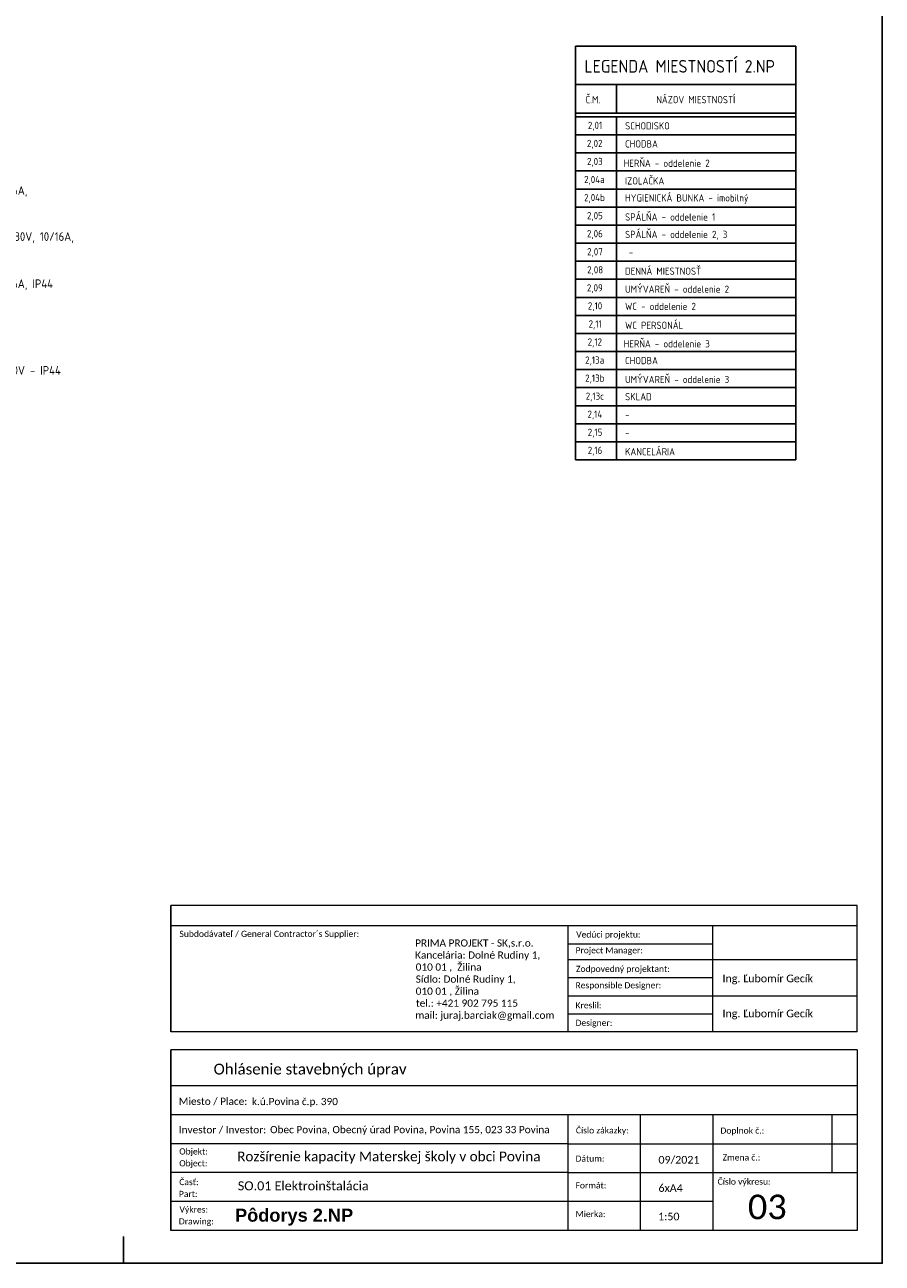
# Model space of a CAD drawing. Header units: millimetres. Extents: x 15895 to 58613, y -11754 to 79916.
# Tile 6 of 21: x 35526 to 47395, y -11754 to 5395. Entities that reach past the tile are written whole.
import ezdxf
from ezdxf.enums import TextEntityAlignment as Align

# ---------------------------------------------------------------- set-up
doc = ezdxf.new("R2010")
doc.units = ezdxf.units.MM
doc.layers.get('0').update_dxf_attribs({"linetype": 'CONTINUOUS'})
doc.layers.add('EL_POPIS', color=7, linetype='CONTINUOUS', lineweight=25)
doc.layers.add('popis 025', color=41, linetype='CONTINUOUS', lineweight=20)
doc.layers.add('Rozpiska', color=7, linetype='CONTINUOUS')
doc.styles.add('Arial_B', font='arialbd.ttf', dxfattribs={"height": 2.536891})
doc.styles.add('Calibri', font='calibri.ttf', dxfattribs={"height": 1.701113})
doc.styles.add('Calibri_1', font='calibri.ttf', dxfattribs={"height": 2.126391})
doc.styles.add('Calibri_2', font='calibri.ttf', dxfattribs={"height": 6.804452})
doc.styles.add('Calibri_3', font='calibri.ttf', dxfattribs={"height": 1.871224})
doc.styles.add('Calibri_4', font='calibri.ttf', dxfattribs={"height": 2.721781})
doc.styles.add('Calibri_7', font='calibri.ttf', dxfattribs={"height": 3.5})
doc.styles.add('ISOCP', font='isocp.shx')
doc.styles.get("Standard").update_dxf_attribs({"font": 'isocp.shx'})

msp = doc.modelspace()

# ---------------------------------------------------------------- linework, layer by layer
for p, q in [((37550, -8550), (37550, -6800)), ((37550, -11300), (37550, -8800)), ((36895, -11383), (36895, -11754))]:
    msp.add_line(p, q)
msp.add_lwpolyline([(47395, 17946), (15895, 17946), (15895, -11754), (47395, -11754)], close=True)
at = {"layer": 'popis 025', "color": 7}
for p, q in [((47050, -6800), (37550, -6800)), ((47050, -8550), (47050, -6800)), ((47050, -7081), (37550, -7081)), ((43050, -8550), (43050, -7081)), ((45050, -8550), (45050, -7081)), ((43050, -7331), (45050, -7331)), ((43050, -7550), (47050, -7550)), ((43050, -7800), (45050, -7800)), ((43050, -8050), (47050, -8050)), ((43050, -8300), (45050, -8300)), ((47050, -8550), (37550, -8550)), ((47050, -8800), (37550, -8800)), ((47050, -8800), (47050, -11300)), ((47050, -9300), (37550, -9300)), ((47050, -9700), (37550, -9700)), ((43050, -11300), (43050, -9700)), ((44050, -11300), (44050, -9700)), ((45050, -9700), (45050, -11300)), ((46700, -9700), (46700, -10500)), ((43050, -10100), (37550, -10100)), ((43050, -10100), (47050, -10100)), ((43050, -10500), (37550, -10500)), ((43050, -10500), (47050, -10500)), ((45050, -10900), (37550, -10900)), ((47050, -11300), (37550, -11300))]:
    msp.add_line(p, q, dxfattribs=at)
at = {"layer": 'Rozpiska', "linetype": 'Continuous'}
for p, q in [((43150, 5098), (46200, 5098)), ((43150, 5098), (43150, 4570)), ((46200, 5098), (46200, 4570)), ((43715, 4570), (46200, 4570)), ((43150, 4170), (43150, 4120)), ((43715, 4120), (46200, 4120)), ((46200, 4170), (46200, 4120)), ((43150, -630), (43715, -630))]:
    msp.add_line(p, q, dxfattribs=at)
at = {"layer": 'Rozpiska', "linetype": 'ByBlock'}
for p, q in [((43150, 4570), (43715, 4570)), ((43150, 4570), (43150, 4170)), ((43715, 4570), (43715, 4170)), ((46200, 4570), (46200, 4170)), ((43150, 4170), (46200, 4170)), ((43150, 4120), (43715, 4120)), ((43150, 4120), (43150, -630)), ((43715, 4120), (43715, -630)), ((46200, 4120), (46200, -630)), ((43150, 3870), (46200, 3870)), ((43150, 3620), (46200, 3620)), ((43150, 3370), (46200, 3370)), ((43150, 3120), (46200, 3120)), ((43150, 2870), (46200, 2870)), ((43150, 2620), (46200, 2620)), ((43150, 2370), (46200, 2370)), ((43150, 2120), (46200, 2120)), ((43150, 1870), (46200, 1870)), ((43150, 1620), (46200, 1620)), ((43150, 1370), (46200, 1370)), ((43150, 1120), (46200, 1120)), ((43150, 870), (46200, 870)), ((43150, 620), (46200, 620)), ((43150, 370), (46200, 370)), ((43150, 120), (46200, 120)), ((43150, -130), (46200, -130)), ((43150, -380), (46200, -380)), ((43715, -630), (46200, -630))]:
    msp.add_line(p, q, dxfattribs=at)

# ---------------------------------------------------------------- texts
at = {"layer": 'EL_POPIS', "linetype": 'Continuous', "style": 'ISOCP'}
for s, p in [('ZÁSUVKA 2P+PE, ZAPUSTENÁ JEDNODUCHÁ , 230V, 10/16A,', (31529, 3040)), ('ZÁSUVKA 2P+PE, S VYŠŠÍM KRYTÍM IP44, NA POVRCH, 230V, 10/16A,', (31502, 2402)), ('ZÁSUVKA 2P+PE, ZAPUSTENÁ JEDNODUCHÁ , 230V, 10/16A, IP44', (31529, 1749)), ('Nástenná zásuvka - IZVZ 1653 - 16A - 5-pól - 400V+230V - IP44', (31525, 549))]:
    msp.add_text(s, height=120, dxfattribs=at).set_placement(p)
msp.add_text('   SPÍNAČ 10A, 250V, RADENIE 1, 5, 6, 6+6, 7, IP20', height=120, dxfattribs=at).set_placement((31888, -467), align=Align.TOP_LEFT)
at = {"layer": 'popis 025', "color": 7, "linetype": 'Continuous'}
for s, height, style, p in [('Subdodávateľ / General Contractor´s Supplier:', 85.06, 'Calibri', (37667, -7236)), ('Vedúci projektu:', 85.06, 'Calibri', (43159, -7245)), ('PRIMA PROJEKT - SK,s.r.o.', 100, 'Calibri_7', (40930, -7370)), ('Kancelária: Dolné Rudiny 1,', 100, 'Calibri_7', (40930, -7537)), ('Project Manager:', 85.06, 'Calibri', (43150, -7464)), ('010 01 ,  Žilina', 100, 'Calibri_7', (40938, -7703)), ('Zodpovedný projektant:', 85.06, 'Calibri', (43157, -7721)), ('Sídlo: Dolné Rudiny 1,', 100, 'Calibri_7', (40938, -7870)), ('Responsible Designer:', 85.06, 'Calibri', (43150, -7948)), ('Ing. Ľubomír Gecík', 106.32, 'Calibri_1', (45184, -7864)), ('010 01 , Žilina', 100, 'Calibri_7', (40938, -8037)), ('tel.: +421 902 795 115', 100, 'Calibri_7', (40941, -8203)), ('Kreslil:', 85.1, 'Calibri', (43150, -8226)), ('Ing. Ľubomír Gecík', 106.32, 'Calibri_1', (45184, -8349)), ('mail: juraj.barciak@gmail.com', 100, 'Calibri_7', (40932, -8370)), ('Designer:', 85.1, 'Calibri', (43150, -8468)), ('Ohlásenie stavebných úprav', 150, 'Calibri_4', (38140, -9141)), ('Miesto / Place:', 100, 'Calibri', (37658, -9562)), ('k.ú.Povina č.p. 390', 100, 'Calibri_3', (38670, -9565)), ('Investor / Investor:', 100, 'Calibri_3', (37658, -9956)), ('Číslo zákazky:', 85.06, 'Calibri', (43155, -9957)), ('Doplnok č.:', 85.06, 'Calibri', (45156, -9960)), ('Objekt:', 85.1, 'Calibri', (37665, -10249)), ('Dátum:', 85.1, 'Calibri', (43150, -10348)), ('09/2021', 106.3, 'Calibri_1', (44298, -10375)), ('Zmena č.:', 85.1, 'Calibri', (45186, -10332)), ('Object:', 85.1, 'Calibri', (37665, -10413)), ('Časť:', 85.1, 'Calibri', (37665, -10673)), ('Formát:', 85.1, 'Calibri', (43150, -10719)), ('Číslo výkresu:', 85.06, 'Calibri', (45117, -10667)), ('Part:', 85.1, 'Calibri', (37660, -10837)), ('6xA4', 106.3, 'Calibri_1', (44299, -10766)), ('03', 340.2, 'Calibri_2', (45536, -11145)), ('Výkres:', 85.1, 'Calibri', (37668, -11053)), ('Drawing:', 85.1, 'Calibri', (37659, -11217)), ('Pôdorys 2.NP', 180, 'Arial_B', (38437, -11179)), ('Mierka:', 85.1, 'Calibri', (43150, -11116)), ('1:50', 106.3, 'Calibri_1', (44293, -11160))]:
    msp.add_text(s, height=height, dxfattribs=dict(at, style=style)).set_placement(p)
at = {"layer": 'popis 025', "color": 0, "linetype": 'Continuous'}
for s, height, style, p in [('Obec Povina, Obecný úrad Povina, Povina 155, 023 33 Povina', 100, 'Calibri_3', (38922, -9954)), ('Rozšírenie kapacity Materskej školy v\xa0obci Povina\xa0', 135, 'Calibri_4', (38466, -10343)), ('SO.01 Elektroinštalácia', 125, 'Calibri_4', (38475, -10745))]:
    msp.add_text(s, height=height, dxfattribs=dict(at, style=style)).set_placement(p)
at = {"layer": 'Rozpiska', "linetype": 'Continuous'}
for s, height, p in [('LEGENDA MIESTNOSTÍ 2.NP', 175, (43274, 4732)), ('Č.M.', 100, (43288, 4308)), ('NÁZOV MIESTNOSTÍ', 100, (44268, 4308)), ('2,01', 100, (43321, 3952)), (' SCHODISKO', 100, (43779, 3945)), ('2,02', 100, (43308, 3702)), (' CHODBA', 100, (43779, 3695)), ('2,03', 100, (43309, 3452)), ('HERŇA - oddelenie 2', 100, (43817, 3427)), ('2,04a', 100, (43269, 3202)), (' IZOLAČKA', 100, (43779, 3183)), ('2,04b', 100, (43269, 2952)), (' HYGIENICKÁ BUNKA - imobilný', 100, (43779, 2947)), ('2,05', 100, (43309, 2702)), (' SPÁLŇA - oddelenie 1', 100, (43779, 2683)), (' SPÁLŇA - oddelenie 2, 3', 100, (43779, 2442)), ('2,06', 100, (43309, 2452)), ('2,07', 100, (43311, 2202)), ('   -', 100, (43715, 2195)), (' DENNÁ MIESTNOSŤ', 100, (43779, 1933)), ('2,08', 100, (43311, 1952)), ('2,09', 100, (43308, 1702)), (' UMÝVAREŇ - oddelenie 2', 100, (43779, 1683)), ('2,10', 100, (43321, 1452)), (' WC - oddelenie 2', 100, (43779, 1445)), ('2,11', 100, (43331, 1202)), (' WC PERSONÁL', 100, (43779, 1183)), ('2,12', 100, (43318, 952)), ('HERŇA - oddelenie 3', 100, (43817, 927)), ('2,13a', 100, (43284, 702)), (' CHODBA', 100, (43779, 695)), ('2,13b', 100, (43284, 452)), (' UMÝVAREŇ - oddelenie 3', 100, (43779, 433)), ('2,13c', 100, (43291, 202)), (' SKLAD', 100, (43779, 195)), ('2,14', 100, (43316, -48)), (' -', 100, (43779, -55)), ('2,15', 100, (43319, -298)), (' -', 100, (43779, -305)), ('2,16', 100, (43319, -548)), (' KANCELÁRIA', 100, (43779, -567))]:
    msp.add_text(s, height=height, dxfattribs=at).set_placement(p)

doc.saveas('drawing.dxf')
